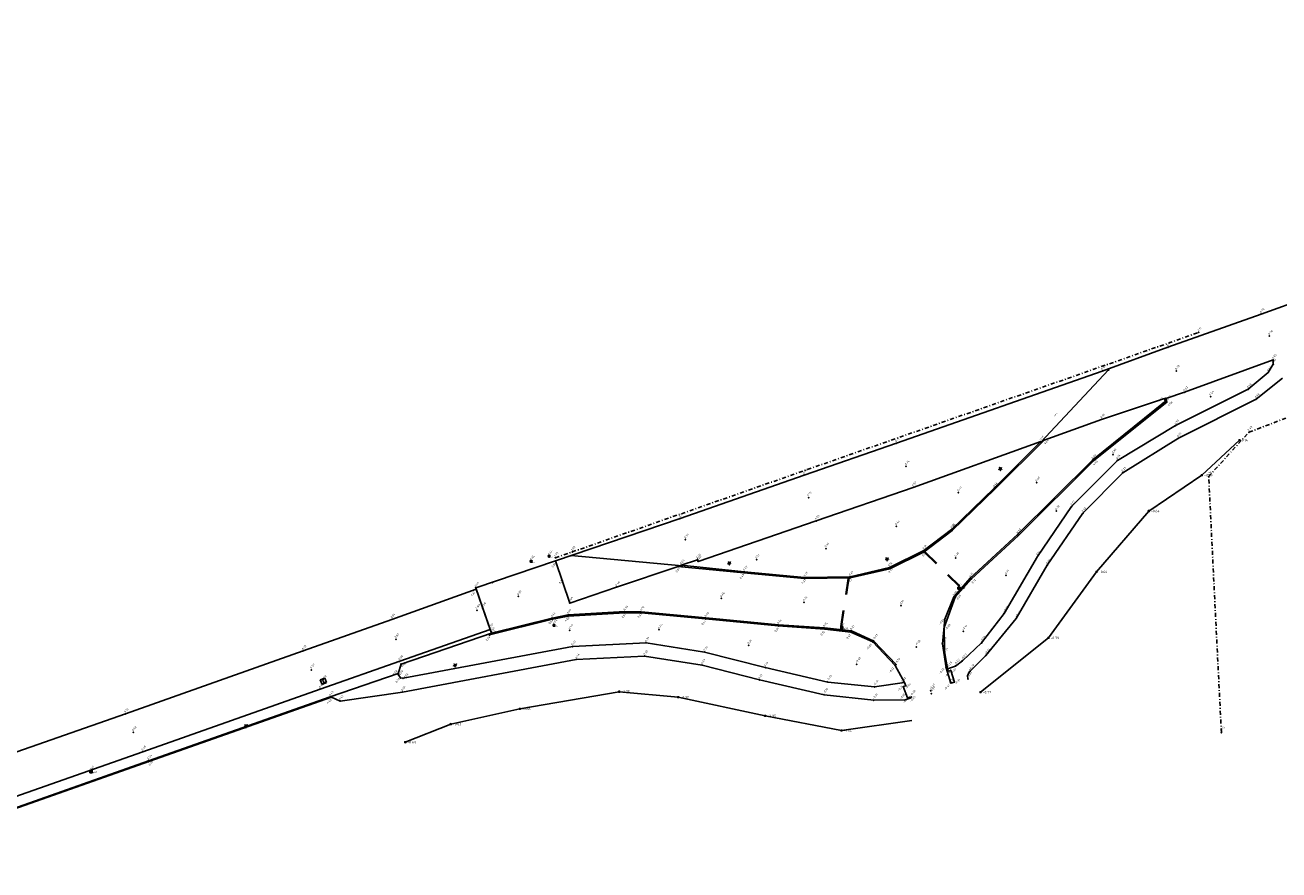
# Model space of a CAD drawing. Header units: metres. Extents: x 132524 to 133518, y 502723 to 503192.
# Tile 9 of 10: x 132983 to 133138, y 502987 to 503091. Entities that reach past the tile are written whole.
import ezdxf

# ---------------------------------------------------------------- set-up
doc = ezdxf.new("R2010")
doc.units = ezdxf.units.M
doc.linetypes.add('DASHDOT', pattern=[1, 0.5, -0.25, 0, -0.25])
doc.linetypes.add('XX-HIDDEN', pattern=[4, 2, -2])
for name, color, linetype in [('AKB', 254, 'Continuous'), ('ASFALT', 251, 'Continuous'), ('BORD', 4, 'Continuous'), ('D_GAS', 2, 'Continuous'), ('D_KOLKSTRAAT', 7, 'Continuous'), ('DESCRIPTION', 4, 'Continuous'), ('ELEVATION', 2, 'Continuous'), ('HEKWERK', 171, 'Continuous'), ('KLINKER', 22, 'Continuous'), ('P_AKB', 254, 'Continuous'), ('P_ASFALT', 251, 'Continuous'), ('P_BORD', 4, 'Continuous'), ('P_GAS', 2, 'Continuous'), ('P_HARTWEG', 253, 'Continuous'), ('P_HEKWERK', 171, 'Continuous'), ('P_INSPECTIEPUT', 1, 'Continuous'), ('P_KLINKER', 22, 'Continuous'), ('P_KOLK', 7, 'Continuous'), ('P_KOLKSTRAAT', 7, 'Continuous'), ('P_LICHTMAST', 2, 'Continuous'), ('P_MAAIVELD', 3, 'Continuous'), ('Z_AKB', 254, 'Continuous'), ('Z_ASFALT', 251, 'Continuous'), ('Z_GAS', 2, 'Continuous'), ('Z_HARTWEG', 253, 'Continuous'), ('Z_HEKWERK', 171, 'Continuous'), ('Z_INSPECTIEPUT', 1, 'Continuous'), ('Z_KLINKER', 22, 'Continuous'), ('Z_KOLKSTRAAT', 7, 'Continuous'), ('Z_MAAIVELD', 3, 'Continuous')]:
    doc.layers.add(name, color=color, linetype=linetype)
doc.layers.add('N-ME-VH-MATERIAALGRENS-G', color=255, linetype='XX-HIDDEN', lineweight=35)
doc.styles.add('DESCRIPTION', font='MSURVEY.SHX', dxfattribs={"height": 0.15})
doc.styles.add('ELEVATION', font='MSURVEY.SHX', dxfattribs={"height": 0.15})
doc.styles.add('NLCS-ISO-M200-T18', font='NLCS-ISO.ttf', dxfattribs={"height": 0.36})
doc.styles.get("Standard").update_dxf_attribs({"font": 'NLCS-ISO.ttf'})

# ---------------------------------------------------------------- blocks, each defined once
blk = doc.blocks.new('ICI_FLP_WIPEOUT')
blk.add_wipeout([(-3.97, 3.97), (-3.97, -3.97), (3.97, -3.97), (3.97, 3.97)])
blk.add_solid([(-3.97, 3.97), (3.97, 3.97), (-3.97, -3.97), (3.97, -3.97)])
blk = doc.blocks.new('ICI_DIP_WIPEOUT')
blk.add_wipeout([(-4, 4), (4, 4), (4, -4), (-4, -4)])
for p, q in [((-4, -4), (-4, 4)), ((-4, 4), (4, 4)), ((4, 4), (4, -4)), ((4, -4), (-4, -4))]:
    blk.add_line(p, q)
blk.add_solid([(-2, 2), (2, 2), (-2, -2), (2, -2)])
blk = doc.blocks.new('ICI_FSC')
for p, q in [((4.2, -4.2), (-4.2, 4.2)), ((0, 0), (-4.2, -4.2)), ((0, 0), (4.2, 4.2))]:
    blk.add_line(p, q)
at = {"const_width": 5.96}
for points in [[(2.1, 2.1, 0.41373), (-2.1, 2.1, -0.245163)], [(2.1, -2.1, -0.41373), (-2.1, -2.1, 0.245163)]]:
    blk.add_lwpolyline(points, format="xyb", dxfattribs=at)
blk.add_circle((0, 0), 5.96)
blk = doc.blocks.new('SHRUB5')
for p, q in [((-0.073, 0.084), (-0.064, 0.09)), ((-0.07, 0.072), (-0.055, 0.085)), ((-0.063, 0.06), (-0.045, 0.08)), ((-0.06, 0.047), (-0.03, 0.074)), ((-0.05, 0.037), (-0.018, 0.064)), ((0.027, 0.059), (0.068, 0.022)), ((0.043, 0.062), (0.073, 0.037)), ((0.048, -0.043), (0.072, 0)), ((0.061, 0.072), (0.082, 0.05)), ((0.076, 0.077), (0.09, 0.062)), ((0.087, 0.082), (0.093, 0.074)), ((-0.098, -0.041), (-0.093, -0.051)), ((-0.088, -0.033), (-0.085, -0.048)), ((-0.08, -0.023), (-0.071, -0.048)), ((-0.07, -0.013), (-0.056, -0.046)), ((-0.063, -0.001), (-0.042, -0.045)), ((-0.024, -0.061), (0.033, -0.061)), ((-0.018, -0.073), (0.026, -0.075)), ((-0.013, -0.085), (0.019, -0.083)), ((-0.005, -0.095), (0.016, -0.095)), ((0.001, -0.106), (0.014, -0.106)), ((0.061, -0.043), (0.075, -0.013)), ((0.075, -0.043), (0.082, -0.021)), ((0.086, -0.041), (0.089, -0.026)), ((0.096, -0.041), (0.098, -0.031))]:
    blk.add_line(p, q)
blk.add_circle((0.001, 0), 0.055)
blk = doc.blocks.new('ICI_FSWP')
for p, q in [((-4.9625, 4.9625), (-4.9625, -4.9625)), ((4.9625, 4.9625), (-4.9625, 4.9625)), ((4.9625, -4.9625), (4.9625, 4.9625)), ((-4.9625, -4.9625), (4.9625, -4.9625))]:
    blk.add_line(p, q)
blk.add_solid([(-4.9625, 4.9625), (4.9625, 4.9625), (4.9625, -4.9625), (-4.9625, -4.9625)])
blk = doc.blocks.new('200_algemeen-punt')
for p, q in [((-1, 0), (1, 0)), ((0, -1), (0, 1))]:
    blk.add_line(p, q)
blk.add_circle((0, 0), 0.5)
blk = doc.blocks.new('*U14', base_point=(133083.823, 503004.22, -1.035))
at = {"linetype": 'ByBlock', "insert": (133084.098, 503004.22, -1.035), "char_height": 0.3, "attachment_point": 4}
blk.add_mtext('-1.04', dxfattribs=at)
blk = doc.blocks.new('*U15', base_point=(133083.823, 503004.22, -1.035))
at = {"color": 0, "linetype": 'ByBlock', "lineweight": -2}
blk.add_blockref('*U14', (133083.823, 503004.22, -1.035), dxfattribs=at)
blk = doc.blocks.new('*U16', base_point=(133083.823, 503004.22, -1.035))
at = {"color": 0, "linetype": 'ByBlock', "lineweight": -2, "xscale": 0.1262690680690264, "yscale": 0.1262690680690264, "zscale": 0.1262690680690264}
blk.add_blockref('200_algemeen-punt', (133083.823, 503004.22, -1.035), dxfattribs=at)
at = {"color": 0, "linetype": 'ByBlock', "lineweight": -2}
blk.add_blockref('*U15', (133083.823, 503004.22, -1.035), dxfattribs=at)
blk = doc.blocks.new('*U17', base_point=(133074.383, 503006.064, -0.951))
at = {"linetype": 'ByBlock', "insert": (133074.658, 503006.064, -0.951), "char_height": 0.3, "attachment_point": 4}
blk.add_mtext('-0.95', dxfattribs=at)
blk = doc.blocks.new('*U18', base_point=(133074.383, 503006.064, -0.951))
at = {"color": 0, "linetype": 'ByBlock', "lineweight": -2}
blk.add_blockref('*U17', (133074.383, 503006.064, -0.951), dxfattribs=at)
blk = doc.blocks.new('*U19', base_point=(133074.383, 503006.064, -0.951))
at = {"color": 0, "linetype": 'ByBlock', "lineweight": -2, "xscale": 0.1262690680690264, "yscale": 0.1262690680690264, "zscale": 0.1262690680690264}
blk.add_blockref('200_algemeen-punt', (133074.383, 503006.064, -0.951), dxfattribs=at)
at = {"color": 0, "linetype": 'ByBlock', "lineweight": -2}
blk.add_blockref('*U18', (133074.383, 503006.064, -0.951), dxfattribs=at)
blk = doc.blocks.new('*U20', base_point=(133063.62, 503008.337, -0.923))
at = {"linetype": 'ByBlock', "insert": (133063.895, 503008.337, -0.923), "char_height": 0.3, "attachment_point": 4}
blk.add_mtext('-0.92', dxfattribs=at)
blk = doc.blocks.new('*U21', base_point=(133063.62, 503008.337, -0.923))
at = {"color": 0, "linetype": 'ByBlock', "lineweight": -2}
blk.add_blockref('*U20', (133063.62, 503008.337, -0.923), dxfattribs=at)
blk = doc.blocks.new('*U22', base_point=(133063.62, 503008.337, -0.923))
at = {"color": 0, "linetype": 'ByBlock', "lineweight": -2, "xscale": 0.1262690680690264, "yscale": 0.1262690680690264, "zscale": 0.1262690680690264}
blk.add_blockref('200_algemeen-punt', (133063.62, 503008.337, -0.923), dxfattribs=at)
at = {"color": 0, "linetype": 'ByBlock', "lineweight": -2}
blk.add_blockref('*U21', (133063.62, 503008.337, -0.923), dxfattribs=at)
blk = doc.blocks.new('*U23', base_point=(133056.325, 503009.035, -0.752))
at = {"linetype": 'ByBlock', "insert": (133056.6, 503009.035, -0.752), "char_height": 0.3, "attachment_point": 4}
blk.add_mtext('-0.75', dxfattribs=at)
blk = doc.blocks.new('*U24', base_point=(133056.325, 503009.035, -0.752))
at = {"color": 0, "linetype": 'ByBlock', "lineweight": -2}
blk.add_blockref('*U23', (133056.325, 503009.035, -0.752), dxfattribs=at)
blk = doc.blocks.new('*U25', base_point=(133056.325, 503009.035, -0.752))
at = {"color": 0, "linetype": 'ByBlock', "lineweight": -2, "xscale": 0.1262690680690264, "yscale": 0.1262690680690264, "zscale": 0.1262690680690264}
blk.add_blockref('200_algemeen-punt', (133056.325, 503009.035, -0.752), dxfattribs=at)
at = {"color": 0, "linetype": 'ByBlock', "lineweight": -2}
blk.add_blockref('*U24', (133056.325, 503009.035, -0.752), dxfattribs=at)
blk = doc.blocks.new('*U26', base_point=(133044.04, 503006.903, -0.663))
at = {"linetype": 'ByBlock', "insert": (133044.315, 503006.903, -0.663), "char_height": 0.3, "attachment_point": 4}
blk.add_mtext('-0.66', dxfattribs=at)
blk = doc.blocks.new('*U27', base_point=(133044.04, 503006.903, -0.663))
at = {"color": 0, "linetype": 'ByBlock', "lineweight": -2}
blk.add_blockref('*U26', (133044.04, 503006.903, -0.663), dxfattribs=at)
blk = doc.blocks.new('*U28', base_point=(133044.04, 503006.903, -0.663))
at = {"color": 0, "linetype": 'ByBlock', "lineweight": -2, "xscale": 0.1262690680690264, "yscale": 0.1262690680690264, "zscale": 0.1262690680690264}
blk.add_blockref('200_algemeen-punt', (133044.04, 503006.903, -0.663), dxfattribs=at)
at = {"color": 0, "linetype": 'ByBlock', "lineweight": -2}
blk.add_blockref('*U27', (133044.04, 503006.903, -0.663), dxfattribs=at)
blk = doc.blocks.new('*U29', base_point=(133035.495, 503005.034, -0.629))
at = {"linetype": 'ByBlock', "insert": (133035.77, 503005.034, -0.629), "char_height": 0.3, "attachment_point": 4}
blk.add_mtext('-0.63', dxfattribs=at)
blk = doc.blocks.new('*U30', base_point=(133035.495, 503005.034, -0.629))
at = {"color": 0, "linetype": 'ByBlock', "lineweight": -2}
blk.add_blockref('*U29', (133035.495, 503005.034, -0.629), dxfattribs=at)
blk = doc.blocks.new('*U31', base_point=(133035.495, 503005.034, -0.629))
at = {"color": 0, "linetype": 'ByBlock', "lineweight": -2, "xscale": 0.1262690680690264, "yscale": 0.1262690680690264, "zscale": 0.1262690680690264}
blk.add_blockref('200_algemeen-punt', (133035.495, 503005.034, -0.629), dxfattribs=at)
at = {"color": 0, "linetype": 'ByBlock', "lineweight": -2}
blk.add_blockref('*U30', (133035.495, 503005.034, -0.629), dxfattribs=at)
blk = doc.blocks.new('*U32', base_point=(133029.881, 503002.782, -0.633))
at = {"linetype": 'ByBlock', "insert": (133030.156, 503002.782, -0.633), "char_height": 0.3, "attachment_point": 4}
blk.add_mtext('-0.63', dxfattribs=at)
blk = doc.blocks.new('*U33', base_point=(133029.881, 503002.782, -0.633))
at = {"color": 0, "linetype": 'ByBlock', "lineweight": -2}
blk.add_blockref('*U32', (133029.881, 503002.782, -0.633), dxfattribs=at)
blk = doc.blocks.new('*U34', base_point=(133029.881, 503002.782, -0.633))
at = {"color": 0, "linetype": 'ByBlock', "lineweight": -2, "xscale": 0.1262690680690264, "yscale": 0.1262690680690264, "zscale": 0.1262690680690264}
blk.add_blockref('200_algemeen-punt', (133029.881, 503002.782, -0.633), dxfattribs=at)
at = {"color": 0, "linetype": 'ByBlock', "lineweight": -2}
blk.add_blockref('*U33', (133029.881, 503002.782, -0.633), dxfattribs=at)
blk = doc.blocks.new('*U35', base_point=(133133.005, 503040.096, 0.137))
at = {"linetype": 'ByBlock', "insert": (133133.28, 503040.096, 0.137), "char_height": 0.3, "attachment_point": 4}
blk.add_mtext('0.14', dxfattribs=at)
blk = doc.blocks.new('*U36', base_point=(133133.005, 503040.096, 0.137))
at = {"color": 0, "linetype": 'ByBlock', "lineweight": -2}
blk.add_blockref('*U35', (133133.005, 503040.096, 0.137), dxfattribs=at)
blk = doc.blocks.new('*U37', base_point=(133133.005, 503040.096, 0.137))
at = {"color": 0, "linetype": 'ByBlock', "lineweight": -2, "xscale": 0.1262690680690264, "yscale": 0.1262690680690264, "zscale": 0.1262690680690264}
blk.add_blockref('200_algemeen-punt', (133133.005, 503040.096, 0.137), dxfattribs=at)
at = {"color": 0, "linetype": 'ByBlock', "lineweight": -2}
blk.add_blockref('*U36', (133133.005, 503040.096, 0.137), dxfattribs=at)
blk = doc.blocks.new('*U38', base_point=(133128.365, 503035.782, -0.552))
at = {"linetype": 'ByBlock', "insert": (133128.64, 503035.782, -0.552), "char_height": 0.3, "attachment_point": 4}
blk.add_mtext('-0.55', dxfattribs=at)
blk = doc.blocks.new('*U39', base_point=(133128.365, 503035.782, -0.552))
at = {"color": 0, "linetype": 'ByBlock', "lineweight": -2}
blk.add_blockref('*U38', (133128.365, 503035.782, -0.552), dxfattribs=at)
blk = doc.blocks.new('*U40', base_point=(133128.365, 503035.782, -0.552))
at = {"color": 0, "linetype": 'ByBlock', "lineweight": -2, "xscale": 0.1262690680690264, "yscale": 0.1262690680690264, "zscale": 0.1262690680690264}
blk.add_blockref('200_algemeen-punt', (133128.365, 503035.782, -0.552), dxfattribs=at)
at = {"color": 0, "linetype": 'ByBlock', "lineweight": -2}
blk.add_blockref('*U39', (133128.365, 503035.782, -0.552), dxfattribs=at)
blk = doc.blocks.new('*U41', base_point=(133121.795, 503031.358, -0.636))
at = {"linetype": 'ByBlock', "insert": (133122.07, 503031.358, -0.636), "char_height": 0.3, "attachment_point": 4}
blk.add_mtext('-0.64', dxfattribs=at)
blk = doc.blocks.new('*U42', base_point=(133121.795, 503031.358, -0.636))
at = {"color": 0, "linetype": 'ByBlock', "lineweight": -2}
blk.add_blockref('*U41', (133121.795, 503031.358, -0.636), dxfattribs=at)
blk = doc.blocks.new('*U43', base_point=(133121.795, 503031.358, -0.636))
at = {"color": 0, "linetype": 'ByBlock', "lineweight": -2, "xscale": 0.1262690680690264, "yscale": 0.1262690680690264, "zscale": 0.1262690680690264}
blk.add_blockref('200_algemeen-punt', (133121.795, 503031.358, -0.636), dxfattribs=at)
at = {"color": 0, "linetype": 'ByBlock', "lineweight": -2}
blk.add_blockref('*U42', (133121.795, 503031.358, -0.636), dxfattribs=at)
blk = doc.blocks.new('*U44', base_point=(133115.346, 503023.854, -0.665))
at = {"linetype": 'ByBlock', "insert": (133115.621, 503023.854, -0.665), "char_height": 0.3, "attachment_point": 4}
blk.add_mtext('-0.66', dxfattribs=at)
blk = doc.blocks.new('*U45', base_point=(133115.346, 503023.854, -0.665))
at = {"color": 0, "linetype": 'ByBlock', "lineweight": -2}
blk.add_blockref('*U44', (133115.346, 503023.854, -0.665), dxfattribs=at)
blk = doc.blocks.new('*U46', base_point=(133115.346, 503023.854, -0.665))
at = {"color": 0, "linetype": 'ByBlock', "lineweight": -2, "xscale": 0.1262690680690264, "yscale": 0.1262690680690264, "zscale": 0.1262690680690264}
blk.add_blockref('200_algemeen-punt', (133115.346, 503023.854, -0.665), dxfattribs=at)
at = {"color": 0, "linetype": 'ByBlock', "lineweight": -2}
blk.add_blockref('*U45', (133115.346, 503023.854, -0.665), dxfattribs=at)
blk = doc.blocks.new('*U47', base_point=(133109.388, 503015.67, -0.787))
at = {"linetype": 'ByBlock', "insert": (133109.663, 503015.67, -0.787), "char_height": 0.3, "attachment_point": 4}
blk.add_mtext('-0.79', dxfattribs=at)
blk = doc.blocks.new('*U48', base_point=(133109.388, 503015.67, -0.787))
at = {"color": 0, "linetype": 'ByBlock', "lineweight": -2}
blk.add_blockref('*U47', (133109.388, 503015.67, -0.787), dxfattribs=at)
blk = doc.blocks.new('*U49', base_point=(133109.388, 503015.67, -0.787))
at = {"color": 0, "linetype": 'ByBlock', "lineweight": -2, "xscale": 0.1262690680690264, "yscale": 0.1262690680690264, "zscale": 0.1262690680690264}
blk.add_blockref('200_algemeen-punt', (133109.388, 503015.67, -0.787), dxfattribs=at)
at = {"color": 0, "linetype": 'ByBlock', "lineweight": -2}
blk.add_blockref('*U48', (133109.388, 503015.67, -0.787), dxfattribs=at)
blk = doc.blocks.new('*U50', base_point=(133100.986, 503008.975, -0.767))
at = {"linetype": 'ByBlock', "insert": (133101.261, 503008.975, -0.767), "char_height": 0.3, "attachment_point": 4}
blk.add_mtext('-0.77', dxfattribs=at)
blk = doc.blocks.new('*U51', base_point=(133100.986, 503008.975, -0.767))
at = {"color": 0, "linetype": 'ByBlock', "lineweight": -2}
blk.add_blockref('*U50', (133100.986, 503008.975, -0.767), dxfattribs=at)
blk = doc.blocks.new('*U52', base_point=(133100.986, 503008.975, -0.767))
at = {"color": 0, "linetype": 'ByBlock', "lineweight": -2, "xscale": 0.1262690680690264, "yscale": 0.1262690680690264, "zscale": 0.1262690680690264}
blk.add_blockref('200_algemeen-punt', (133100.986, 503008.975, -0.767), dxfattribs=at)
at = {"color": 0, "linetype": 'ByBlock', "lineweight": -2}
blk.add_blockref('*U51', (133100.986, 503008.975, -0.767), dxfattribs=at)

msp = doc.modelspace()

# ---------------------------------------------------------------- linework, layer by layer
at = {"layer": 'AKB', "linetype": 'Continuous'}
for p, q in [((133124.02, 503044.81), (133114.95, 503037.57)), ((133123.89, 503045.27), (133124.02, 503044.81)), ((133108.44, 503039.95), (133102.69, 503034.19)), ((133105.67, 503028.35), (133114.95, 503037.57)), ((133097.4, 503029.07), (133102.69, 503034.19)), ((133093.99, 503026.49), (133097.4, 503029.07)), ((133099.86, 503022.96), (133105.67, 503028.35)), ((133089.73, 503024.37), (133093.99, 503026.49)), ((133064, 503024.65), (133071.78, 503023.85)), ((133071.78, 503023.85), (133079.25, 503023.14)), ((133079.25, 503023.14), (133084.86, 503023.24)), ((133084.86, 503023.24), (133089.73, 503024.37)), ((133097.87, 503020.71), (133099.86, 503022.96)), ((133096.51, 503016.98), (133097.87, 503020.71)), ((133048.06, 503017.98), (133050.03, 503018.37)), ((133050.03, 503018.37), (133057.02, 503018.78)), ((133057.02, 503018.78), (133059.02, 503018.76)), ((133059.02, 503018.76), (133067.01, 503018.02)), ((133048.06, 503017.98), (133040.29, 503016.04)), ((133067.01, 503018.02), (133075.99, 503017.15)), ((133075.99, 503017.15), (133081.74, 503016.77)), ((133081.74, 503016.77), (133084.98, 503016.39)), ((133096.54, 503014), (133096.51, 503016.98)), ((133084.98, 503016.39), (133087.67, 503015.18)), ((133087.67, 503015.18), (133090.43, 503012.27)), ((133096.93, 503011.86), (133096.54, 503014)), ((133091.58, 503010.18), (133090.43, 503012.27)), ((133020.76, 503008.34), (132998.16, 503000.4)), ((132960.29, 502987), (132998.16, 503000.4))]:
    msp.add_line(p, q, dxfattribs=at)
at = {"layer": 'ASFALT', "linetype": 'Continuous'}
for p, q in [((133135.69, 503055.7), (133149.82, 503060.76)), ((133124.16, 503051.6), (133135.69, 503055.7)), ((133116.04, 503048.66), (133124.16, 503051.6)), ((133137.18, 503050.03), (133126.23, 503046.03)), ((133136.57, 503048.48), (133137.18, 503049.49)), ((133137.18, 503049.49), (133137.18, 503050.03)), ((133090.6, 503039.73), (133116.04, 503048.66)), ((133134.09, 503046.41), (133136.57, 503048.48)), ((133138.34, 503047.76), (133135.06, 503045.18)), ((133125.12, 503041.92), (133134.09, 503046.41)), ((133123.89, 503045.27), (133126.23, 503046.03)), ((133135.06, 503045.18), (133125.46, 503040.36)), ((133117.91, 503037.62), (133125.12, 503041.92)), ((133108.44, 503039.95), (133092.67, 503034.27)), ((133125.46, 503040.36), (133118.57, 503036.09)), ((133133.01, 503040.1, 0.14), (133128.36, 503035.78, -0.55)), ((133079.19, 503035.8), (133090.6, 503039.73)), ((133112.26, 503031.9), (133117.91, 503037.62)), ((133063.84, 503030.42), (133079.19, 503035.8)), ((133118.57, 503036.09), (133113.65, 503031.08)), ((133128.36, 503035.78, -0.55), (133121.8, 503031.36, -0.64)), ((133092.67, 503034.27), (133080.68, 503030.14)), ((133108.04, 503025.75), (133112.26, 503031.9)), ((133113.65, 503031.08), (133109.25, 503024.65)), ((133121.8, 503031.36, -0.64), (133115.35, 503023.85, -0.67)), ((133063.84, 503030.42), (133048.43, 503025.2)), ((133080.68, 503030.14), (133066.08, 503025.13)), ((133048.43, 503025.2), (133050.21, 503019.99)), ((133063.63, 503024.51), (133064, 503024.65)), ((133103.91, 503018.7), (133108.04, 503025.75)), ((133109.25, 503024.65), (133105.41, 503018.09)), ((133115.35, 503023.85, -0.67), (133109.39, 503015.67, -0.79)), ((133038.63, 503021.72), (133028.23, 503017.97)), ((133040.36, 503016.72), (133038.63, 503021.72)), ((133101.12, 503015.06), (133103.91, 503018.7)), ((133028.23, 503017.97), (133017.25, 503014.06)), ((133029.19, 503012.79), (133040.36, 503016.72)), ((133105.41, 503018.09), (133101.65, 503013.5)), ((133109.39, 503015.67, -0.79), (133100.99, 503008.97, -0.77)), ((133017.25, 503014.06), (132995.28, 503006.29)), ((133029.6, 503010.68), (133050.55, 503014.6)), ((133050.55, 503014.6), (133059.65, 503015.07)), ((133059.65, 503015.07), (133066.88, 503013.92)), ((133066.88, 503013.92), (133074.38, 503012)), ((133098.76, 503012.86), (133101.12, 503015.06)), ((133019.35, 503009.36), (133029.19, 503012.79)), ((133051.02, 503013.01), (133029.52, 503008.99)), ((133059.46, 503013.42), (133051.02, 503013.01)), ((133066.57, 503012.32), (133059.46, 503013.42)), ((133073.67, 503010.49), (133066.57, 503012.32)), ((133101.65, 503013.5), (133099.69, 503011.54)), ((133074.38, 503012), (133082.1, 503010.22)), ((133099.69, 503011.54), (133099.4, 503011.05)), ((133099.4, 503011.05), (133099.44, 503010.61)), ((132997.41, 503001.61), (133019.35, 503009.36)), ((133029.52, 503008.99), (133021.83, 503007.87)), ((133056.33, 503009.03, -0.75), (133044.04, 503006.9, -0.66)), ((133063.62, 503008.34, -0.92), (133056.33, 503009.03, -0.75)), ((133081.66, 503008.65), (133073.67, 503010.49)), ((133082.1, 503010.22), (133087.9, 503009.62)), ((133087.9, 503009.62), (133091.58, 503010.18)), ((133020.76, 503008.34), (133021.83, 503007.87)), ((133074.38, 503006.06, -0.95), (133063.62, 503008.34, -0.92)), ((133087.8, 503007.97), (133081.66, 503008.65)), ((132995.28, 503006.29), (132976.94, 502999.88)), ((133044.04, 503006.9, -0.66), (133035.49, 503005.03, -0.63)), ((133083.82, 503004.22, -1.03), (133074.38, 503006.06, -0.95)), ((133035.49, 503005.03, -0.63), (133029.88, 503002.78, -0.63)), ((133092.51, 503005.45, -0.69), (133083.82, 503004.22, -1.03)), ((132979, 502995.14), (132997.41, 503001.61))]:
    msp.add_line(p, q, dxfattribs=at)
for points in [[(133064, 503024.65, 0.65), (133065.99, 503025.34, 0.65), (133065.99, 503025.34, 0.65), (133066.08, 503025.13, 0.62)], [(133097.47, 503010.13, -0.32), (133097.77, 503010.22, -0.31), (133097.77, 503010.22, -0.31), (133097.32, 503011.65, -0.29), (133097.32, 503011.65, -0.29), (133097.01, 503011.57, -0.29), (133097.01, 503011.57, -0.29), (133096.93, 503011.86, -0.29), (133096.93, 503011.86, -0.29), (133097.89, 503012.2, -0.25), (133097.89, 503012.2, -0.25), (133098.76, 503012.86, -0.23)], [(133029.6, 503010.68, 0.52), (133029.27, 503010.74, 0.51), (133029.27, 503010.74, 0.51), (133029.01, 503011.15, 0.5)], [(133091.58, 503010.18, -0.22), (133091.74, 503009.76, -0.24), (133091.74, 503009.76, -0.24), (133091.45, 503009.67, -0.21), (133091.45, 503009.67, -0.21), (133091.98, 503008.25, -0.24), (133091.98, 503008.25, -0.24), (133092.27, 503008.34, -0.27), (133092.27, 503008.34, -0.27), (133092.3, 503008.24, -0.26), (133092.3, 503008.24, -0.26), (133091.67, 503008.02, -0.25), (133091.67, 503008.02, -0.25), (133087.8, 503007.97, -0.21)]]:
    msp.add_polyline3d(points, dxfattribs=at)
at = {"layer": 'BORD', "linetype": 'Continuous'}
for points in [[(133116.83, 503048.8, 0.81), (133108.45, 503039.85, 0.62)], [(133064.11, 503024.59, 0.64), (133050.37, 503025.86, 0.69)]]:
    msp.add_polyline3d(points, dxfattribs=at)
at = {"layer": 'HEKWERK', "linetype": 'DASHDOT'}
for p, q in [((133134.18, 503041.1), (133266.22, 503091.42)), ((133050.51, 503026.3), (133127.98, 503053.43)), ((133129.2, 503035.62), (133134.18, 503041.1)), ((133130.77, 503003.98), (133129.2, 503035.62)), ((133048.44, 503025.59), (133050.51, 503026.3))]:
    msp.add_line(p, q, dxfattribs=at)
at = {"layer": 'KLINKER', "linetype": 'Continuous'}
for p, q in [((133123.84, 503044.88), (133114.86, 503037.67)), ((133115.96, 503042.69), (133123.72, 503045.26)), ((133123.72, 503045.26), (133123.84, 503044.88)), ((133108.88, 503040.13), (133115.96, 503042.69)), ((133102.8, 503034.11), (133108.88, 503040.13)), ((133114.86, 503037.67), (133105.58, 503028.45)), ((133097.48, 503028.95), (133102.8, 503034.11)), ((133094.03, 503026.33), (133097.48, 503028.95)), ((133105.58, 503028.45), (133099.73, 503023.06)), ((133089.78, 503024.23), (133094.03, 503026.33)), ((133048.43, 503025.2), (133038.59, 503021.88)), ((133063.63, 503024.51), (133055.98, 503021.96)), ((133063.63, 503024.51), (133071.73, 503023.72)), ((133071.73, 503023.72), (133079.23, 503023.01)), ((133079.23, 503023.01), (133084.87, 503023.09)), ((133084.87, 503023.09), (133089.78, 503024.23)), ((133099.73, 503023.06), (133097.71, 503020.75)), ((133038.59, 503021.88), (133039.45, 503019.34)), ((133050.21, 503019.99), (133055.98, 503021.96)), ((133097.71, 503020.75), (133096.58, 503017.98)), ((133039.45, 503019.34), (133040.53, 503016.26)), ((133048.03, 503018.12), (133050, 503018.52)), ((133050, 503018.52), (133057.01, 503018.93)), ((133057.01, 503018.93), (133059.02, 503018.89)), ((133067.02, 503018.15), (133059.02, 503018.89)), ((133040.53, 503016.26), (133048.03, 503018.12)), ((133076.01, 503017.29), (133067.02, 503018.15)), ((133081.7, 503016.91), (133076.01, 503017.29)), ((133085.04, 503016.53), (133081.7, 503016.91)), ((133096.58, 503017.98), (133096.29, 503014.96)), ((133029.35, 503012.44), (133040.53, 503016.26)), ((133087.79, 503015.29), (133085.04, 503016.53)), ((133090.55, 503012.37), (133087.79, 503015.29)), ((133096.29, 503014.96), (133096.74, 503011.98)), ((133028.98, 503011.26), (133029.35, 503012.44)), ((133020.59, 503008.39), (133028.98, 503011.26)), ((133096.74, 503011.98), (133097.34, 503010.09)), ((133020.59, 503008.39), (132998.12, 503000.5)), ((132998.12, 503000.5), (132979.34, 502993.85))]:
    msp.add_line(p, q, dxfattribs=at)
at = {"layer": 'P_AKB', "linetype": 'ByBlock'}
for p in [(133123.89, 503045.27, 0.62), (133124.02, 503044.81, 0.58), (133108.44, 503039.95, 0.61), (133114.95, 503037.57, 0.45), (133102.69, 503034.19, 0.44), (133097.4, 503029.07, 0.3), (133105.67, 503028.35, 0.28), (133093.99, 503026.49, 0.2), (133071.78, 503023.85, 0.47), (133079.25, 503023.14, 0.31), (133084.86, 503023.24, 0.23), (133089.73, 503024.37, 0.14), (133099.86, 503022.96, 0.12), (133097.87, 503020.71, 0.05), (133050.03, 503018.37, 0.59), (133057.02, 503018.78, 0.51), (133059.02, 503018.76, 0.51), (133048.06, 503017.98, 0.62), (133067.01, 503018.02, 0.41), (133075.99, 503017.15, 0.26), (133081.74, 503016.77, 0.15), (133096.51, 503016.98, -0.08), (133040.28, 503016.05, 0.59), (133040.29, 503016.04, 0.6), (133084.98, 503016.39, 0.07), (133087.67, 503015.18, -0.03), (133096.54, 503014, -0.21), (133090.43, 503012.27, -0.13), (133020.76, 503008.34, 0.49), (132998.16, 503000.4, 0.54)]:
    msp.add_point(p, dxfattribs=at)
at = {"layer": 'P_ASFALT', "linetype": 'ByBlock'}
for p in [(133135.69, 503055.7, 0.76), (133124.16, 503051.6, 0.76), (133137.18, 503050.03, 0.63), (133137.18, 503049.49, 0.61), (133116.04, 503048.66, 0.81), (133136.57, 503048.48, 0.58), (133134.09, 503046.41, 0.5), (133126.23, 503046.03, 0.62), (133135.06, 503045.18, 0.46), (133125.12, 503041.92, 0.39), (133125.46, 503040.36, 0.31), (133090.6, 503039.73, 0.72), (133117.91, 503037.62, 0.34), (133079.19, 503035.8, 0.7), (133118.57, 503036.09, 0.29), (133092.67, 503034.27, 0.57), (133112.26, 503031.9, 0.27), (133113.65, 503031.08, 0.23), (133063.84, 503030.42, 0.71), (133080.68, 503030.14, 0.59), (133048.43, 503025.2, 0.64), (133064, 503024.65, 0.65), (133065.99, 503025.34, 0.65), (133066.08, 503025.13, 0.62), (133108.04, 503025.75, 0.11), (133109.25, 503024.65, 0.07), (133038.63, 503021.72, 0.61), (133050.21, 503019.99, 0.59), (133103.91, 503018.7, -0.02), (133028.23, 503017.97, 0.56), (133040.36, 503016.72, 0.59), (133105.41, 503018.09, -0.07), (133017.25, 503014.06, 0.52), (133050.55, 503014.6, 0.46), (133059.65, 503015.07, 0.39), (133066.88, 503013.92, 0.29), (133101.12, 503015.06, -0.13), (133029.19, 503012.79, 0.5), (133051.02, 503013.01, 0.44), (133059.46, 503013.42, 0.35), (133066.57, 503012.32, 0.23), (133097.89, 503012.2, -0.25), (133098.76, 503012.86, -0.23), (133101.65, 503013.5, -0.22), (133029.01, 503011.15, 0.5), (133029.27, 503010.74, 0.51), (133029.6, 503010.68, 0.52), (133074.38, 503012, 0.13), (133096.93, 503011.86, -0.29), (133097.01, 503011.57, -0.29), (133097.32, 503011.65, -0.29), (133099.4, 503011.05, -0.29), (133099.44, 503010.61, -0.27), (133099.69, 503011.54, -0.28), (133019.35, 503009.36, 0.46), (133029.52, 503008.99, 0.5), (133073.67, 503010.49, 0.07), (133082.1, 503010.22, -0.03), (133087.9, 503009.62, -0.16), (133091.45, 503009.67, -0.21), (133091.58, 503010.18, -0.22), (133091.74, 503009.76, -0.24), (133097.47, 503010.13, -0.32), (133097.77, 503010.22, -0.31), (133021.83, 503007.87, 0.47), (133081.66, 503008.65, -0.1), (133087.8, 503007.97, -0.21), (133091.67, 503008.02, -0.25), (133091.98, 503008.25, -0.24), (133092.27, 503008.34, -0.27), (133092.3, 503008.24, -0.26), (132995.28, 503006.29, 0.52), (132997.41, 503001.61, 0.49)]:
    msp.add_point(p, dxfattribs=at)
at = {"layer": 'P_BORD', "linetype": 'ByBlock'}
for p in [(133116.83, 503048.8, 0.81), (133108.45, 503039.85, 0.62), (133050.37, 503025.86, 0.69), (133064.11, 503024.59, 0.64)]:
    msp.add_point(p, dxfattribs=at)
at = {"layer": 'P_GAS', "linetype": 'ByBlock'}
for p in [(133045.44, 503025.14, 0.65), (133047.66, 503025.78, 0.64), (133048.26, 503017.23, 0.58)]:
    msp.add_point(p, dxfattribs=at)
at = {"layer": 'P_HARTWEG', "linetype": 'ByBlock'}
for p in [(133136.72, 503052.98, 0.75), (133125.22, 503048.67, 0.78), (133091.8, 503036.89, 0.74), (133107.93, 503034.86, 0.48), (133079.73, 503033.03, 0.72), (133064.51, 503027.81, 0.76), (133097.94, 503025.56, 0.26), (133049.34, 503022.52, 0.73), (133043.85, 503020.8, 0.82), (133068.95, 503020.57, 0.48), (133079.19, 503020.09, 0.32), (133038.73, 503019.1, 0.68), (133091.17, 503019.67, 0.1), (133028.71, 503015.5, 0.62), (133093.05, 503014.55, -0.06), (133018.28, 503011.73, 0.57), (133094.85, 503009.15, -0.27), (133094.9, 503008.8, -0.27), (132996.24, 503004.02, 0.58)]:
    msp.add_point(p, dxfattribs=at)
at = {"layer": 'P_HEKWERK', "linetype": 'ByBlock'}
for p in [(133127.98, 503053.43, 2.17), (133134.18, 503041.1, 2.48), (133129.2, 503035.62, 1.36), (133050.51, 503026.3, 2.02), (133048.44, 503025.59, 1.97), (133130.77, 503003.98, 0.69)]:
    msp.add_point(p, dxfattribs=at)
at = {"layer": 'P_INSPECTIEPUT', "linetype": 'ByBlock'}
msp.add_point((133019.75, 503010.32, 0.5), dxfattribs=at)
at = {"layer": 'P_KLINKER', "linetype": 'ByBlock'}
for p in [(133123.72, 503045.26, 0.64), (133123.84, 503044.88, 0.61), (133115.96, 503042.69, 0.65), (133108.88, 503040.13, 0.64), (133114.86, 503037.67, 0.45), (133102.8, 503034.11, 0.45), (133097.48, 503028.95, 0.3), (133105.58, 503028.45, 0.29), (133094.03, 503026.33, 0.2), (133063.63, 503024.51, 0.67), (133071.73, 503023.72, 0.48), (133079.23, 503023.01, 0.32), (133084.87, 503023.09, 0.23), (133089.78, 503024.23, 0.13), (133099.73, 503023.06, 0.14), (133038.59, 503021.88, 0.6), (133055.98, 503021.96, 0.66), (133097.71, 503020.75, 0.06), (133039.45, 503019.34, 0.68), (133050, 503018.52, 0.59), (133057.01, 503018.93, 0.52), (133059.02, 503018.89, 0.52), (133048.03, 503018.12, 0.61), (133067.02, 503018.15, 0.42), (133076.01, 503017.29, 0.26), (133081.7, 503016.91, 0.16), (133096.58, 503017.98, -0.04), (133040.52, 503016.27, 0.59), (133040.53, 503016.26, 0.59), (133085.04, 503016.53, 0.07), (133087.79, 503015.29, -0.03), (133096.29, 503014.96, -0.18), (133029.35, 503012.44, 0.45), (133090.55, 503012.37, -0.16), (133028.98, 503011.26, 0.5), (133096.74, 503011.98, -0.32), (133097.34, 503010.09, -0.41), (133020.59, 503008.39, 0.49), (133092.42, 503008.37, -0.36), (132998.12, 503000.5, 0.54)]:
    msp.add_point(p, dxfattribs=at)
at = {"layer": 'P_KOLKSTRAAT', "linetype": 'ByBlock'}
for p in [(133098.32, 503021.82, 0.09), (133083.85, 503016.93, 0.11), (132991.01, 502999.14, 0.45)]:
    msp.add_point(p, dxfattribs=at)
at = {"layer": 'P_LICHTMAST', "linetype": 'ByBlock'}
for p in [(133103.45, 503036.57, 0.49), (133069.93, 503024.91, 0.56), (133089.43, 503025.41, 0.27), (133036.02, 503012.29, 1.25), (133010.17, 503004.79, 4.64)]:
    msp.add_point(p, dxfattribs=at)
at = {"layer": 'P_MAAIVELD', "linetype": 'ByBlock'}
for p in [(133129.43, 503045.48, 0.54), (133117.38, 503038.33, 0.38), (133098.27, 503033.64, 0.47), (133110.36, 503031.35, 0.28), (133090.6, 503029.47, 0.44), (133081.87, 503026.72, 0.44), (133073.31, 503025.34, 0.51), (133104.14, 503023.42, 0.13), (133050.2, 503016.63, 0.54), (133061.25, 503016.68, 0.44), (133098.86, 503016.47, -0.1), (133072.34, 503014.76, 0.25), (133085.68, 503012.42, -0.03)]:
    msp.add_point(p, dxfattribs=at)

# ---------------------------------------------------------------- block references
at = {"layer": 'P_GAS', "linetype": 'ByBlock', "xscale": 0.02000000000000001, "yscale": 0.02000000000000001, "rotation": 0.005645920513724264}
for p in [(133045.44, 503025.14, 0.65), (133047.66, 503025.78, 0.64), (133048.26, 503017.23, 0.58)]:
    msp.add_blockref('ICI_FSC', p, dxfattribs=at)
at = {"layer": 'P_INSPECTIEPUT', "linetype": 'ByBlock', "xscale": 0.06, "yscale": 0.06, "rotation": 22.5}
msp.add_blockref('ICI_FSWP', (133019.75, 503010.32, 0.5), dxfattribs=at)
at = {"layer": 'P_LICHTMAST', "linetype": 'ByBlock', "xscale": 2, "yscale": 2, "rotation": 0.005645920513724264}
for p in [(133103.45, 503036.57, 0.49), (133069.93, 503024.91, 0.56), (133089.43, 503025.41, 0.27), (133036.02, 503012.29, 1.25), (133010.17, 503004.79, 4.64)]:
    msp.add_blockref('SHRUB5', p, dxfattribs=at)
at = {"layer": 'Z_ASFALT', "linetype": 'ByBlock'}
for name, p in [('*U37', (133133.01, 503040.1, 0.14)), ('*U40', (133128.36, 503035.78, -0.55)), ('*U43', (133121.8, 503031.36, -0.64)), ('*U46', (133115.35, 503023.85, -0.67)), ('*U49', (133109.39, 503015.67, -0.79)), ('*U25', (133056.33, 503009.03, -0.75)), ('*U52', (133100.99, 503008.97, -0.77)), ('*U22', (133063.62, 503008.34, -0.92)), ('*U28', (133044.04, 503006.9, -0.66)), ('*U19', (133074.38, 503006.06, -0.95)), ('*U31', (133035.49, 503005.03, -0.63)), ('*U16', (133083.82, 503004.22, -1.03)), ('*U34', (133029.88, 503002.78, -0.63))]:
    msp.add_blockref(name, p, dxfattribs=at)

# ---------------------------------------------------------------- texts
at = {"layer": 'D_GAS', "linetype": 'ByBlock', "style": 'DESCRIPTION'}
for p in [(133045.44, 503024.91, 0.65), (133047.66, 503025.55, 0.64), (133048.26, 503017.01, 0.58)]:
    msp.add_text('GAS', height=0.15, rotation=9, dxfattribs=at).set_placement(p)
at = {"layer": 'D_KOLKSTRAAT', "linetype": 'ByBlock', "style": 'DESCRIPTION'}
msp.add_text('STRAAT', height=0.15, rotation=9, dxfattribs=at).set_placement((132991.01, 502998.91, 0.45))
at = {"layer": 'DESCRIPTION', "linetype": 'ByBlock', "style": 'DESCRIPTION'}
for p in [(133098.32, 503021.6, 0.09), (133083.85, 503016.7, 0.11)]:
    msp.add_text('STRAAT', height=0.15, rotation=9, dxfattribs=at).set_placement(p)
at = {"layer": 'ELEVATION', "linetype": 'ByBlock', "style": 'ELEVATION'}
for s, p in [('2.397', (133110.18, 503043.06, 2.4)), ('0.602', (133107.73, 503038.93, 0.6)), ('2.312', (133040.67, 503022.31, 2.31)), ('0.091', (133098.32, 503021.93, 0.09)), ('0.108', (133083.85, 503017.04, 0.11))]:
    msp.add_text(s, height=0.15, rotation=49.5, dxfattribs=at).set_placement(p)
at = {"layer": 'Z_AKB', "linetype": 'ByBlock', "style": 'NLCS-ISO-M200-T18'}
for s, p in [('0.62', (133124.17, 503045.06, 0.62)), ('0.58', (133124.31, 503044.27, 0.58)), ('0.45', (133115.07, 503036.98, 0.45)), ('0.44', (133102.69, 503034.3, 0.44)), ('0.30', (133097.4, 503029.19, 0.3)), ('0.28', (133105.67, 503028.47, 0.28)), ('0.21', (133093.99, 503026.6, 0.2)), ('0.47', (133071.78, 503023.96, 0.47)), ('0.14', (133089.73, 503024.48, 0.14)), ('0.31', (133079.25, 503023.26, 0.31)), ('0.23', (133084.86, 503023.35, 0.23)), ('0.12', (133100.05, 503022.38, 0.12)), ('0.60', (133049.77, 503017.65, 1.17)), ('0.51', (133056.78, 503018.08, 0.51)), ('0.51', (133058.75, 503018.11, 0.51)), ('0.62', (133047.74, 503017.34, 0.62)), ('0.41', (133066.66, 503017.22, 0.41)), ('0.26', (133075.68, 503016.36, 0.26)), ('-0.08', (133096.76, 503016.63, -0.08)), ('0.59', (133039.97, 503015.24, 0.59)), ('0.15', (133081.37, 503015.94, 0.15)), ('-0.03', (133087.04, 503014.19, -0.03)), ('-0.21', (133096.51, 503013.73, -0.21)), ('-0.13', (133089.82, 503011.31, -0.13)), ('0.49', (133020.35, 503007.48, 0.49)), ('0.54', (132998.31, 502999.86, 0.54))]:
    msp.add_text(s, height=0.25, rotation=49.5, dxfattribs=at).set_placement(p)
at = {"layer": 'Z_ASFALT', "linetype": 'ByBlock', "style": 'NLCS-ISO-M200-T18'}
for s, p in [('0.76', (133135.69, 503055.82, 0.76)), ('0.76', (133124.16, 503051.71, 0.76)), ('0.81', (133116.04, 503048.77, 0.81)), ('0.63', (133137.18, 503050.14, 0.63)), ('0.61', (133137.18, 503049.6, 0.61)), ('0.58', (133136.57, 503048.59, 0.58)), ('0.62', (133126.23, 503046.14, 0.62)), ('0.50', (133134.09, 503046.52, 0.5)), ('0.46', (133135.06, 503045.29, 0.46)), ('0.39', (133125.12, 503042.04, 0.39)), ('0.72', (133090.6, 503039.84, 0.72)), ('0.31', (133125.46, 503040.47, 0.31)), ('0.34', (133117.91, 503037.73, 0.34)), ('0.70', (133079.19, 503035.91, 0.7)), ('0.29', (133118.57, 503036.2, 0.29)), ('0.57', (133092.67, 503034.38, 0.57)), ('0.27', (133112.26, 503032.02, 0.27)), ('0.71', (133063.84, 503030.53, 0.71)), ('0.59', (133080.68, 503030.26, 0.59)), ('0.23', (133113.65, 503031.19, 0.23)), ('0.65', (133065.99, 503025.45, 0.65)), ('0.11', (133108.04, 503025.86, 0.11)), ('0.64', (133048.12, 503024.36, 0.64)), ('0.65', (133064, 503024.76, 0.65)), ('0.62', (133066.08, 503025.25, 0.62)), ('0.07', (133109.25, 503024.76, 0.07)), ('0.61', (133038.14, 503020.82, 0.61)), ('0.59', (133050.21, 503020.1, 0.59)), ('0.56', (133028.23, 503018.08, 0.56)), ('-0.02', (133103.91, 503018.82, -0.02)), ('-0.08', (133105.41, 503018.21, -0.07)), ('0.59', (133040.36, 503016.83, 0.59)), ('0.47', (133050.55, 503014.71, 0.46)), ('0.39', (133059.65, 503015.18, 0.39)), ('-0.13', (133101.12, 503015.18, -0.13)), ('0.52', (133017.25, 503014.17, 0.52)), ('0.44', (133051.02, 503013.12, 0.44)), ('0.35', (133059.46, 503013.53, 0.35)), ('0.29', (133066.88, 503014.03, 0.29)), ('-0.23', (133098.76, 503012.97, -0.23)), ('-0.22', (133101.65, 503013.61, -0.22)), ('0.50', (133029.19, 503012.91, 0.5)), ('0.23', (133066.57, 503012.43, 0.23)), ('0.13', (133074.38, 503012.11, 0.13)), ('-0.29', (133096.93, 503011.97, -0.29)), ('-0.25', (133097.89, 503012.31, -0.25)), ('-0.28', (133099.69, 503011.65, -0.28)), ('0.51', (133028.81, 503010.1, 0.51)), ('0.50', (133029.23, 503011.04, 0.5)), ('0.52', (133029.85, 503010.68, 0.52)), ('0.07', (133073.67, 503010.6, 0.07)), ('-0.03', (133082.1, 503010.34, -0.03)), ('-0.22', (133091.26, 503010.09, -0.22)), ('-0.29', (133096.74, 503010.81, -0.65)), ('-0.32', (133097.18, 503009.99, -0.32)), ('-0.29', (133097.49, 503011.17, -0.29)), ('-0.31', (133097.99, 503009.89, -0.31)), ('-0.29', (133099.4, 503011.16, -0.29)), ('-0.27', (133099.44, 503010.73, -0.27)), ('0.46', (133019.35, 503009.47, 0.46)), ('0.50', (133029.52, 503009.1, 0.5)), ('-0.10', (133081.66, 503008.76, -0.1)), ('-0.16', (133087.9, 503009.73, -0.16)), ('-0.21', (133090.88, 503009.05, -0.21)), ('-0.24', (133091.84, 503009.33, -0.24)), ('0.47', (133021.83, 503007.98, 0.47)), ('-0.21', (133087.8, 503008.08, -0.21)), ('-0.25', (133091.18, 503008.06, -0.25)), ('-0.24', (133091.55, 503007.56, -0.48)), ('-0.26', (133092.44, 503007.77, -0.26)), ('0.52', (132995.28, 503006.41, 0.52)), ('0.49', (132997.41, 503001.72, 0.49))]:
    msp.add_text(s, height=0.25, rotation=49.5, dxfattribs=at).set_placement(p)
at = {"layer": 'Z_GAS', "linetype": 'ByBlock', "style": 'NLCS-ISO-M200-T18'}
for s, p in [('0.64', (133047.66, 503025.89, 0.64)), ('0.65', (133045.44, 503025.25, 0.65)), ('0.58', (133048.26, 503017.34, 0.58))]:
    msp.add_text(s, height=0.25, rotation=49.5, dxfattribs=at).set_placement(p)
at = {"layer": 'Z_HARTWEG', "linetype": 'ByBlock', "style": 'NLCS-ISO-M200-T18'}
for s, p in [('0.76', (133136.72, 503053.1, 0.75)), ('0.78', (133125.22, 503048.78, 0.78)), ('0.74', (133091.8, 503037, 0.74)), ('0.48', (133107.93, 503034.97, 0.48)), ('0.72', (133079.73, 503033.15, 0.72)), ('0.76', (133064.51, 503027.93, 0.76)), ('0.26', (133097.94, 503025.68, 0.26)), ('0.73', (133049.02, 503022.34, 0.73)), ('0.82', (133043.85, 503020.92, 0.82)), ('0.68', (133038.73, 503019.22, 0.68)), ('0.48', (133068.95, 503020.69, 0.48)), ('0.32', (133079.19, 503020.21, 0.32)), ('0.10', (133091.17, 503019.78, 0.1)), ('0.62', (133028.71, 503015.62, 0.62)), ('-0.06', (133093.05, 503014.67, -0.06)), ('0.57', (133018.28, 503011.85, 0.57)), ('-0.27', (133094.85, 503009.26, -0.27)), ('-0.27', (133094.9, 503008.91, -0.27)), ('0.58', (132996.24, 503004.13, 0.58))]:
    msp.add_text(s, height=0.25, rotation=49.5, dxfattribs=at).set_placement(p)
at = {"layer": 'Z_HEKWERK', "linetype": 'ByBlock', "style": 'NLCS-ISO-M200-T18'}
for s, p in [('2.17', (133127.98, 503053.54, 2.17)), ('2.48', (133134.18, 503041.22, 2.48)), ('1.36', (133129.2, 503035.73, 1.36)), ('1.97', (133048.44, 503025.7, 1.97)), ('0.69', (133130.77, 503004.09, 0.69))]:
    msp.add_text(s, height=0.25, rotation=49.5, dxfattribs=at).set_placement(p)
at = {"layer": 'Z_INSPECTIEPUT', "linetype": 'ByBlock', "style": 'NLCS-ISO-M200-T18'}
msp.add_text('0.50', height=0.25, rotation=49.5, dxfattribs=at).set_placement((133019.75, 503010.43, 0.5))
at = {"layer": 'Z_KLINKER', "linetype": 'ByBlock', "style": 'NLCS-ISO-M200-T18'}
for s, p in [('0.64', (133123.13, 503044.8, 0.64)), ('0.61', (133123.32, 503044.24, 0.57)), ('0.65', (133115.96, 503042.8, 0.65)), ('0.46', (133114.86, 503037.78, 0.45)), ('0.45', (133102.8, 503034.23, 0.45)), ('0.30', (133097.48, 503029.06, 0.3)), ('0.29', (133105.58, 503028.56, 0.29)), ('0.20', (133093.94, 503025.71, 0.2)), ('0.67', (133063.45, 503023.74, 1.35)), ('0.48', (133071.37, 503022.94, 0.48)), ('0.32', (133079.03, 503022.31, 0.32)), ('0.23', (133084.67, 503022.37, 0)), ('0.13', (133089.75, 503023.69, 0.13)), ('0.14', (133099.73, 503023.17, 0.14)), ('0.60', (133038.59, 503021.99, 0.6)), ('0.66', (133055.98, 503022.07, 0.66)), ('0.06', (133097.71, 503020.86, 0.06)), ('0.68', (133039.45, 503019.45, 0.68)), ('0.62', (133048.03, 503018.23, 0.61)), ('0.60', (133050, 503018.63, 0.59)), ('0.52', (133057.01, 503019.05, 0.52)), ('0.52', (133059.02, 503019.01, 0.52)), ('0.42', (133067.02, 503018.26, 0.42)), ('0.59', (133040.53, 503016.37, 0.59)), ('0.26', (133076.01, 503017.4, 0.26)), ('0.16', (133081.7, 503017.02, 0.16)), ('0.07', (133085.04, 503016.64, 0.07)), ('-0.04', (133095.99, 503017.27, -0.04)), ('0.59', (133040.62, 503016, 1.19)), ('-0.03', (133087.79, 503015.4, -0.03)), ('-0.18', (133096.29, 503015.07, -0.18)), ('0.45', (133029.53, 503012.03, 0.45)), ('-0.16', (133090.55, 503012.48, -0.16)), ('0.50', (133028.49, 503011.06, 0.5)), ('-0.32', (133096, 503011.18, -0.32)), ('0.49', (133020.59, 503008.5, 0.49)), ('-0.36', (133092.42, 503008.48, -0.36)), ('-0.41', (133096.67, 503009.2, -0.41)), ('0.54', (132998.12, 503000.61, 0.54))]:
    msp.add_text(s, height=0.25, rotation=49.5, dxfattribs=at).set_placement(p)
at = {"layer": 'Z_KOLKSTRAAT', "linetype": 'ByBlock', "style": 'NLCS-ISO-M200-T18'}
msp.add_text('0.45', height=0.25, rotation=49.5, dxfattribs=at).set_placement((132991.01, 502999.25, 0.45))
at = {"layer": 'Z_MAAIVELD', "linetype": 'ByBlock', "style": 'NLCS-ISO-M200-T18'}
for s, p in [('0.54', (133129.43, 503045.59, 0.54)), ('0.38', (133117.38, 503038.44, 0.38)), ('0.47', (133098.27, 503033.75, 0.47)), ('0.28', (133110.36, 503031.46, 0.28)), ('0.44', (133090.6, 503029.59, 0.44)), ('0.51', (133073.31, 503025.45, 0.51)), ('0.44', (133081.87, 503026.84, 0.44)), ('0.14', (133104.14, 503023.54, 0.13)), ('0.54', (133050.2, 503016.75, 0.54)), ('0.44', (133061.25, 503016.79, 0.44)), ('-0.10', (133098.86, 503016.58, -0.1)), ('0.25', (133072.34, 503014.88, 0.25)), ('-0.03', (133085.68, 503012.54, -0.03))]:
    msp.add_text(s, height=0.25, rotation=49.5, dxfattribs=at).set_placement(p)

# ---------------------------------------------------------------- next in the draw order: block references
at = {"layer": 'P_BORD', "linetype": 'ByBlock', "xscale": 0.02000000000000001, "yscale": 0.02000000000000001, "rotation": 0.005645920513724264}
for p in [(133116.83, 503048.8, 0.81), (133108.45, 503039.85, 0.62), (133050.37, 503025.86, 0.69), (133064.11, 503024.59, 0.64)]:
    msp.add_blockref('ICI_FLP_WIPEOUT', p, dxfattribs=at)
at = {"layer": 'P_KOLK', "linetype": 'ByBlock', "xscale": 0.03500000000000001, "yscale": 0.03500000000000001, "rotation": 0.005645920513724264}
for p in [(133098.32, 503021.82, 0.09), (133083.85, 503016.93, 0.11), (132991.01, 502999.14, 0.45)]:
    msp.add_blockref('ICI_DIP_WIPEOUT', p, dxfattribs=at)

# ---------------------------------------------------------------- next in the draw order: linework, layer by layer
at = {"layer": 'N-ME-VH-MATERIAALGRENS-G'}
for p, q in [((133094.12, 503026.29, 0.23), (133098.65, 503021.79, 0.1)), ((133084.66, 503023.03, 0.25), (133083.72, 503016.72, 0.13))]:
    msp.add_line(p, q, dxfattribs=at)

# ---------------------------------------------------------------- next in the draw order: texts
at = {"layer": 'ELEVATION', "linetype": 'ByBlock', "style": 'ELEVATION'}
msp.add_text('0.451', height=0.15, rotation=49.5, dxfattribs=at).set_placement((132990.9, 502999.22, 0.45))
at = {"layer": 'Z_AKB', "linetype": 'ByBlock', "style": 'NLCS-ISO-M200-T18'}
for s, p in [('0.61', (133108.44, 503040.07, 0.61)), ('0.05', (133098.21, 503020.38, 0.05)), ('0.07', (133084.57, 503015.52, 0.07))]:
    msp.add_text(s, height=0.25, rotation=49.5, dxfattribs=at).set_placement(p)
at = {"layer": 'Z_HEKWERK', "linetype": 'ByBlock', "style": 'NLCS-ISO-M200-T18'}
msp.add_text('2.02', height=0.25, rotation=49.5, dxfattribs=at).set_placement((133050.51, 503026.41, 2.02))
at = {"layer": 'Z_KLINKER', "linetype": 'ByBlock', "style": 'NLCS-ISO-M200-T18'}
msp.add_text('0.64', height=0.25, rotation=49.5, dxfattribs=at).set_placement((133109.01, 503039.59, 0.64))

doc.saveas('drawing.dxf')
